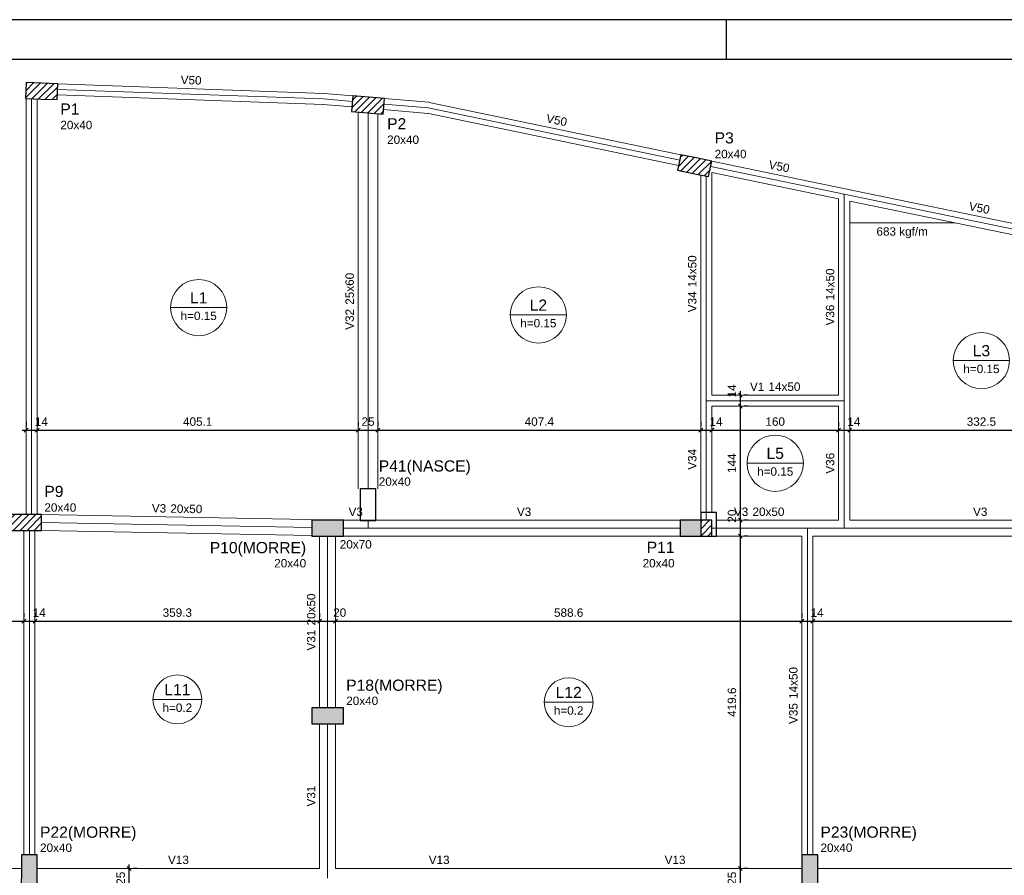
# Model space of a CAD drawing. Header units: millimetres. Extents: x 10 to 1250, y -62 to 528.
# Tile 173 of 193: x 34 to 59, y 300 to 322. Entities that reach past the tile are written whole.
import ezdxf

# ---------------------------------------------------------------- set-up
doc = ezdxf.new("R2010")
doc.units = ezdxf.units.MM
doc.header["$LTSCALE"] = 0.05
for name, color, linetype, lineweight in [('FO-Cargas de parede', 15, 'Continuous', 5), ('FO-Cotas', 5, 'Continuous', 5), ('FO-Eixos', 5, 'Continuous', 5), ('FO-Hachura pilar que morre', 106, 'Continuous', 5), ('FO-Hachura pilar que passa', 19, 'Continuous', 5), ('FO-Pilares', 4, 'Continuous', 30), ('FO-Textos das lajes', 3, 'Continuous', 20), ('FO-Textos das vigas', 7, 'Continuous', 5), ('FO-Textos dos pilares', 7, 'Continuous', 5), ('FO-Vigas', 7, 'Continuous', 5)]:
    doc.layers.add(name, color=color, linetype=linetype, lineweight=lineweight)
doc.layers.add('FOLHA_PADRÃO', color=7, linetype='Continuous')
doc.styles.add('Arial', font='arial.ttf')
doc.styles.get("Standard").update_dxf_attribs({"font": 'arial.ttf'})
doc.dimstyles.new('UM_50.000000', dxfattribs={"dimtxt": 0.18, "dimasz": 0.1, "dimexe": 0.1, "dimexo": 0.2, "dimgap": 0.1, "dimtad": 1, "dimdec": 1, "dimlfac": 50, "dimzin": 0, "dimdsep": 46, "dimtxsty": 'Standard', "dimblk": 'OBLIQUE', "dimcen": 0.09, "dimdle": 0.1, "dimadec": 1, "dimazin": 2, "dimtfac": 1, "dimtdec": 1, "dimtofl": 0, "dimtmove": 0, "dimatfit": 3, "dimldrblk": 'OBLIQUE', "dimfxl": 1, "dimtolj": 1, "dimarcsym": 1})
pattern_1 = [(45, (-9.1265, 799.56), (-0.088388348, 0.088388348), [])]

# ---------------------------------------------------------------- blocks, each defined once
blk = doc.blocks.new('_Oblique')
at = {"color": 0, "linetype": 'ByBlock', "lineweight": -2}
blk.add_line((-0.5, -0.5), (0.5, 0.5), dxfattribs=at)
blk = doc.blocks.new('*D543')
at = {"layer": 'Defpoints', "color": 0, "transparency": 16777216}
for p in [(21.43, 306.701), (34.089, 306.701), (34.089, 306.701)]:
    blk.add_point(p, dxfattribs=at)
at = {"layer": 'FO-Cotas', "color": 0, "lineweight": -2, "transparency": 16777216}
for p, q in [((21.43, 306.901), (21.43, 306.801)), ((34.089, 306.901), (34.089, 306.801)), ((21.33, 306.701), (34.189, 306.701))]:
    blk.add_line(p, q, dxfattribs=at)
at = {"layer": 'FO-Cotas', "color": 0, "lineweight": -2, "transparency": 16777216, "xscale": 0.1, "yscale": 0.1, "zscale": 0.1, "rotation": 180}
blk.add_blockref('_Oblique', (21.43, 306.701), dxfattribs=at)
at = {"layer": 'FO-Cotas', "color": 0, "lineweight": -2, "transparency": 16777216, "xscale": 0.1, "yscale": 0.1, "zscale": 0.1}
blk.add_blockref('_Oblique', (34.089, 306.701), dxfattribs=at)
at = {"layer": 'FO-Cotas', "transparency": 16777216, "insert": (27.76, 306.913), "char_height": 0.2118, "attachment_point": 5, "rotation": 0.0057, "style": 'Arial'}
blk.add_mtext('\\A1;633', dxfattribs=at)
blk = doc.blocks.new('*D544')
at = {"layer": 'Defpoints', "color": 0, "transparency": 16777216}
for p in [(34.089, 306.701), (34.369, 306.701), (34.369, 306.701)]:
    blk.add_point(p, dxfattribs=at)
at = {"layer": 'FO-Cotas', "color": 0, "lineweight": -2, "transparency": 16777216}
for p, q in [((34.089, 306.901), (34.089, 306.801)), ((34.369, 306.901), (34.369, 306.801)), ((33.989, 306.701), (34.469, 306.701))]:
    blk.add_line(p, q, dxfattribs=at)
at = {"layer": 'FO-Cotas', "color": 0, "lineweight": -2, "transparency": 16777216, "xscale": 0.1, "yscale": 0.1, "zscale": 0.1, "rotation": 180}
blk.add_blockref('_Oblique', (34.089, 306.701), dxfattribs=at)
at = {"layer": 'FO-Cotas', "color": 0, "lineweight": -2, "transparency": 16777216, "xscale": 0.1, "yscale": 0.1, "zscale": 0.1}
blk.add_blockref('_Oblique', (34.369, 306.701), dxfattribs=at)
at = {"layer": 'FO-Cotas', "transparency": 16777216, "insert": (34.475, 306.913), "char_height": 0.2118, "attachment_point": 5, "rotation": 0.0057, "style": 'Arial'}
blk.add_mtext('\\A1;14', dxfattribs=at)
blk = doc.blocks.new('*D545')
at = {"layer": 'Defpoints', "color": 0, "transparency": 16777216}
for p in [(34.369, 306.701), (41.555, 306.701), (41.555, 306.701)]:
    blk.add_point(p, dxfattribs=at)
at = {"layer": 'FO-Cotas', "color": 0, "lineweight": -2, "transparency": 16777216}
for p, q in [((34.369, 306.901), (34.369, 306.801)), ((41.555, 306.901), (41.555, 306.801)), ((34.269, 306.701), (41.655, 306.701))]:
    blk.add_line(p, q, dxfattribs=at)
at = {"layer": 'FO-Cotas', "color": 0, "lineweight": -2, "transparency": 16777216, "xscale": 0.1, "yscale": 0.1, "zscale": 0.1, "rotation": 180}
blk.add_blockref('_Oblique', (34.369, 306.701), dxfattribs=at)
at = {"layer": 'FO-Cotas', "color": 0, "lineweight": -2, "transparency": 16777216, "xscale": 0.1, "yscale": 0.1, "zscale": 0.1}
blk.add_blockref('_Oblique', (41.555, 306.701), dxfattribs=at)
at = {"layer": 'FO-Cotas', "transparency": 16777216, "insert": (37.962, 306.913), "char_height": 0.2118, "attachment_point": 5, "rotation": 0.0057, "style": 'Arial'}
blk.add_mtext('\\A1;359.3', dxfattribs=at)
blk = doc.blocks.new('*D546')
at = {"layer": 'Defpoints', "color": 0, "transparency": 16777216}
for p in [(41.555, 306.701), (41.955, 306.701), (41.955, 306.701)]:
    blk.add_point(p, dxfattribs=at)
at = {"layer": 'FO-Cotas', "color": 0, "lineweight": -2, "transparency": 16777216}
for p, q in [((41.555, 306.901), (41.555, 306.801)), ((41.955, 306.901), (41.955, 306.801)), ((41.455, 306.701), (42.055, 306.701))]:
    blk.add_line(p, q, dxfattribs=at)
at = {"layer": 'FO-Cotas', "color": 0, "lineweight": -2, "transparency": 16777216, "xscale": 0.1, "yscale": 0.1, "zscale": 0.1, "rotation": 180}
blk.add_blockref('_Oblique', (41.555, 306.701), dxfattribs=at)
at = {"layer": 'FO-Cotas', "color": 0, "lineweight": -2, "transparency": 16777216, "xscale": 0.1, "yscale": 0.1, "zscale": 0.1}
blk.add_blockref('_Oblique', (41.955, 306.701), dxfattribs=at)
at = {"layer": 'FO-Cotas', "transparency": 16777216, "insert": (42.061, 306.913), "char_height": 0.2118, "attachment_point": 5, "rotation": 0.0057, "style": 'Arial'}
blk.add_mtext('\\A1;20', dxfattribs=at)
blk = doc.blocks.new('*D547')
at = {"layer": 'Defpoints', "color": 0, "transparency": 16777216}
for p in [(41.955, 306.701), (53.727, 306.701), (53.727, 306.701)]:
    blk.add_point(p, dxfattribs=at)
at = {"layer": 'FO-Cotas', "color": 0, "lineweight": -2, "transparency": 16777216}
for p, q in [((41.955, 306.901), (41.955, 306.801)), ((53.727, 306.901), (53.727, 306.801)), ((41.855, 306.701), (53.827, 306.701))]:
    blk.add_line(p, q, dxfattribs=at)
at = {"layer": 'FO-Cotas', "color": 0, "lineweight": -2, "transparency": 16777216, "xscale": 0.1, "yscale": 0.1, "zscale": 0.1, "rotation": 180}
blk.add_blockref('_Oblique', (41.955, 306.701), dxfattribs=at)
at = {"layer": 'FO-Cotas', "color": 0, "lineweight": -2, "transparency": 16777216, "xscale": 0.1, "yscale": 0.1, "zscale": 0.1}
blk.add_blockref('_Oblique', (53.727, 306.701), dxfattribs=at)
at = {"layer": 'FO-Cotas', "transparency": 16777216, "insert": (47.841, 306.913), "char_height": 0.2118, "attachment_point": 5, "rotation": 0.0057, "style": 'Arial'}
blk.add_mtext('\\A1;588.6', dxfattribs=at)
blk = doc.blocks.new('*D548')
at = {"layer": 'Defpoints', "color": 0, "transparency": 16777216}
for p in [(53.727, 306.701), (54.007, 306.701), (54.007, 306.701)]:
    blk.add_point(p, dxfattribs=at)
at = {"layer": 'FO-Cotas', "color": 0, "lineweight": -2, "transparency": 16777216}
for p, q in [((53.727, 306.901), (53.727, 306.801)), ((54.007, 306.901), (54.007, 306.801)), ((53.627, 306.701), (54.107, 306.701))]:
    blk.add_line(p, q, dxfattribs=at)
at = {"layer": 'FO-Cotas', "color": 0, "lineweight": -2, "transparency": 16777216, "xscale": 0.1, "yscale": 0.1, "zscale": 0.1, "rotation": 180}
blk.add_blockref('_Oblique', (53.727, 306.701), dxfattribs=at)
at = {"layer": 'FO-Cotas', "color": 0, "lineweight": -2, "transparency": 16777216, "xscale": 0.1, "yscale": 0.1, "zscale": 0.1}
blk.add_blockref('_Oblique', (54.007, 306.701), dxfattribs=at)
at = {"layer": 'FO-Cotas', "transparency": 16777216, "insert": (54.113, 306.913), "char_height": 0.2118, "attachment_point": 5, "rotation": 0.0057, "style": 'Arial'}
blk.add_mtext('\\A1;14', dxfattribs=at)
blk = doc.blocks.new('*D549')
at = {"layer": 'Defpoints', "color": 0, "transparency": 16777216}
for p in [(54.007, 306.701), (66.267, 306.701), (66.267, 306.701)]:
    blk.add_point(p, dxfattribs=at)
at = {"layer": 'FO-Cotas', "color": 0, "lineweight": -2, "transparency": 16777216}
for p, q in [((54.007, 306.901), (54.007, 306.801)), ((66.267, 306.901), (66.267, 306.801)), ((53.907, 306.701), (66.367, 306.701))]:
    blk.add_line(p, q, dxfattribs=at)
at = {"layer": 'FO-Cotas', "color": 0, "lineweight": -2, "transparency": 16777216, "xscale": 0.1, "yscale": 0.1, "zscale": 0.1, "rotation": 180}
blk.add_blockref('_Oblique', (54.007, 306.701), dxfattribs=at)
at = {"layer": 'FO-Cotas', "color": 0, "lineweight": -2, "transparency": 16777216, "xscale": 0.1, "yscale": 0.1, "zscale": 0.1}
blk.add_blockref('_Oblique', (66.267, 306.701), dxfattribs=at)
at = {"layer": 'FO-Cotas', "transparency": 16777216, "insert": (60.137, 306.913), "char_height": 0.2118, "attachment_point": 5, "rotation": 0.0057, "style": 'Arial'}
blk.add_mtext('\\A1;613', dxfattribs=at)
blk = doc.blocks.new('*D556')
at = {"layer": 'Defpoints', "color": 0, "transparency": 16777216}
for p in [(34.145, 311.525), (34.425, 311.525), (34.425, 311.525)]:
    blk.add_point(p, dxfattribs=at)
at = {"layer": 'FO-Cotas', "color": 0, "lineweight": -2, "transparency": 16777216}
for p, q in [((34.145, 311.725), (34.145, 311.625)), ((34.425, 311.725), (34.425, 311.625)), ((34.045, 311.525), (34.525, 311.525))]:
    blk.add_line(p, q, dxfattribs=at)
at = {"layer": 'FO-Cotas', "color": 0, "lineweight": -2, "transparency": 16777216, "xscale": 0.1, "yscale": 0.1, "zscale": 0.1, "rotation": 180}
blk.add_blockref('_Oblique', (34.145, 311.525), dxfattribs=at)
at = {"layer": 'FO-Cotas', "color": 0, "lineweight": -2, "transparency": 16777216, "xscale": 0.1, "yscale": 0.1, "zscale": 0.1}
blk.add_blockref('_Oblique', (34.425, 311.525), dxfattribs=at)
at = {"layer": 'FO-Cotas', "transparency": 16777216, "insert": (34.531, 311.737), "char_height": 0.2118, "attachment_point": 5, "rotation": 0.0057, "style": 'Arial'}
blk.add_mtext('\\A1;14', dxfattribs=at)
blk = doc.blocks.new('*D557')
at = {"layer": 'Defpoints', "color": 0, "transparency": 16777216}
for p in [(34.425, 311.525), (42.527, 311.525), (42.527, 311.525)]:
    blk.add_point(p, dxfattribs=at)
at = {"layer": 'FO-Cotas', "color": 0, "lineweight": -2, "transparency": 16777216}
for p, q in [((34.425, 311.725), (34.425, 311.625)), ((42.527, 311.725), (42.527, 311.625)), ((34.325, 311.525), (42.627, 311.525))]:
    blk.add_line(p, q, dxfattribs=at)
at = {"layer": 'FO-Cotas', "color": 0, "lineweight": -2, "transparency": 16777216, "xscale": 0.1, "yscale": 0.1, "zscale": 0.1, "rotation": 180}
blk.add_blockref('_Oblique', (34.425, 311.525), dxfattribs=at)
at = {"layer": 'FO-Cotas', "color": 0, "lineweight": -2, "transparency": 16777216, "xscale": 0.1, "yscale": 0.1, "zscale": 0.1}
blk.add_blockref('_Oblique', (42.527, 311.525), dxfattribs=at)
at = {"layer": 'FO-Cotas', "transparency": 16777216, "insert": (38.476, 311.737), "char_height": 0.2118, "attachment_point": 5, "rotation": 0.0057, "style": 'Arial'}
blk.add_mtext('\\A1;405.1', dxfattribs=at)
blk = doc.blocks.new('*D558')
at = {"layer": 'Defpoints', "color": 0, "transparency": 16777216}
for p in [(42.527, 311.525), (43.027, 311.525), (43.027, 311.525)]:
    blk.add_point(p, dxfattribs=at)
at = {"layer": 'FO-Cotas', "color": 0, "lineweight": -2, "transparency": 16777216}
for p, q in [((42.527, 311.725), (42.527, 311.625)), ((43.027, 311.725), (43.027, 311.625)), ((42.427, 311.525), (43.127, 311.525))]:
    blk.add_line(p, q, dxfattribs=at)
at = {"layer": 'FO-Cotas', "color": 0, "lineweight": -2, "transparency": 16777216, "xscale": 0.1, "yscale": 0.1, "zscale": 0.1, "rotation": 180}
blk.add_blockref('_Oblique', (42.527, 311.525), dxfattribs=at)
at = {"layer": 'FO-Cotas', "color": 0, "lineweight": -2, "transparency": 16777216, "xscale": 0.1, "yscale": 0.1, "zscale": 0.1}
blk.add_blockref('_Oblique', (43.027, 311.525), dxfattribs=at)
at = {"layer": 'FO-Cotas', "transparency": 16777216, "insert": (42.777, 311.737), "char_height": 0.2118, "attachment_point": 5, "rotation": 0.0057, "style": 'Arial'}
blk.add_mtext('\\A1;25', dxfattribs=at)
blk = doc.blocks.new('*D559')
at = {"layer": 'Defpoints', "color": 0, "transparency": 16777216}
for p in [(43.027, 311.525), (51.175, 311.525), (51.175, 311.525)]:
    blk.add_point(p, dxfattribs=at)
at = {"layer": 'FO-Cotas', "color": 0, "lineweight": -2, "transparency": 16777216}
for p, q in [((43.027, 311.725), (43.027, 311.625)), ((51.175, 311.725), (51.175, 311.625)), ((42.927, 311.525), (51.275, 311.525))]:
    blk.add_line(p, q, dxfattribs=at)
at = {"layer": 'FO-Cotas', "color": 0, "lineweight": -2, "transparency": 16777216, "xscale": 0.1, "yscale": 0.1, "zscale": 0.1, "rotation": 180}
blk.add_blockref('_Oblique', (43.027, 311.525), dxfattribs=at)
at = {"layer": 'FO-Cotas', "color": 0, "lineweight": -2, "transparency": 16777216, "xscale": 0.1, "yscale": 0.1, "zscale": 0.1}
blk.add_blockref('_Oblique', (51.175, 311.525), dxfattribs=at)
at = {"layer": 'FO-Cotas', "transparency": 16777216, "insert": (47.101, 311.737), "char_height": 0.2118, "attachment_point": 5, "rotation": 0.0057, "style": 'Arial'}
blk.add_mtext('\\A1;407.4', dxfattribs=at)
blk = doc.blocks.new('*D560')
at = {"layer": 'Defpoints', "color": 0, "transparency": 16777216}
for p in [(51.175, 311.525), (51.455, 311.525), (51.455, 311.525)]:
    blk.add_point(p, dxfattribs=at)
at = {"layer": 'FO-Cotas', "color": 0, "lineweight": -2, "transparency": 16777216}
for p, q in [((51.175, 311.725), (51.175, 311.625)), ((51.455, 311.725), (51.455, 311.625)), ((51.075, 311.525), (51.555, 311.525))]:
    blk.add_line(p, q, dxfattribs=at)
at = {"layer": 'FO-Cotas', "color": 0, "lineweight": -2, "transparency": 16777216, "xscale": 0.1, "yscale": 0.1, "zscale": 0.1, "rotation": 180}
blk.add_blockref('_Oblique', (51.175, 311.525), dxfattribs=at)
at = {"layer": 'FO-Cotas', "color": 0, "lineweight": -2, "transparency": 16777216, "xscale": 0.1, "yscale": 0.1, "zscale": 0.1}
blk.add_blockref('_Oblique', (51.455, 311.525), dxfattribs=at)
at = {"layer": 'FO-Cotas', "transparency": 16777216, "insert": (51.561, 311.737), "char_height": 0.2118, "attachment_point": 5, "rotation": 0.0057, "style": 'Arial'}
blk.add_mtext('\\A1;14', dxfattribs=at)
blk = doc.blocks.new('*D561')
at = {"layer": 'Defpoints', "color": 0, "transparency": 16777216}
for p in [(51.455, 311.525), (54.655, 311.525), (54.655, 311.525)]:
    blk.add_point(p, dxfattribs=at)
at = {"layer": 'FO-Cotas', "color": 0, "lineweight": -2, "transparency": 16777216}
for p, q in [((51.455, 311.725), (51.455, 311.625)), ((54.655, 311.725), (54.655, 311.625)), ((51.355, 311.525), (54.755, 311.525))]:
    blk.add_line(p, q, dxfattribs=at)
at = {"layer": 'FO-Cotas', "color": 0, "lineweight": -2, "transparency": 16777216, "xscale": 0.1, "yscale": 0.1, "zscale": 0.1, "rotation": 180}
blk.add_blockref('_Oblique', (51.455, 311.525), dxfattribs=at)
at = {"layer": 'FO-Cotas', "color": 0, "lineweight": -2, "transparency": 16777216, "xscale": 0.1, "yscale": 0.1, "zscale": 0.1}
blk.add_blockref('_Oblique', (54.655, 311.525), dxfattribs=at)
at = {"layer": 'FO-Cotas', "transparency": 16777216, "insert": (53.055, 311.737), "char_height": 0.2118, "attachment_point": 5, "rotation": 0.0057, "style": 'Arial'}
blk.add_mtext('\\A1;160', dxfattribs=at)
blk = doc.blocks.new('*D562')
at = {"layer": 'Defpoints', "color": 0, "transparency": 16777216}
for p in [(54.655, 311.525), (54.935, 311.525), (54.935, 311.525)]:
    blk.add_point(p, dxfattribs=at)
at = {"layer": 'FO-Cotas', "color": 0, "lineweight": -2, "transparency": 16777216}
for p, q in [((54.655, 311.725), (54.655, 311.625)), ((54.935, 311.725), (54.935, 311.625)), ((54.555, 311.525), (55.035, 311.525))]:
    blk.add_line(p, q, dxfattribs=at)
at = {"layer": 'FO-Cotas', "color": 0, "lineweight": -2, "transparency": 16777216, "xscale": 0.1, "yscale": 0.1, "zscale": 0.1, "rotation": 180}
blk.add_blockref('_Oblique', (54.655, 311.525), dxfattribs=at)
at = {"layer": 'FO-Cotas', "color": 0, "lineweight": -2, "transparency": 16777216, "xscale": 0.1, "yscale": 0.1, "zscale": 0.1}
blk.add_blockref('_Oblique', (54.935, 311.525), dxfattribs=at)
at = {"layer": 'FO-Cotas', "transparency": 16777216, "insert": (55.041, 311.737), "char_height": 0.2118, "attachment_point": 5, "rotation": 0.0057, "style": 'Arial'}
blk.add_mtext('\\A1;14', dxfattribs=at)
blk = doc.blocks.new('*D563')
at = {"layer": 'Defpoints', "color": 0, "transparency": 16777216}
for p in [(54.935, 311.525), (61.585, 311.525), (61.585, 311.525)]:
    blk.add_point(p, dxfattribs=at)
at = {"layer": 'FO-Cotas', "color": 0, "lineweight": -2, "transparency": 16777216}
for p, q in [((54.935, 311.725), (54.935, 311.625)), ((61.585, 311.725), (61.585, 311.625)), ((54.835, 311.525), (61.685, 311.525))]:
    blk.add_line(p, q, dxfattribs=at)
at = {"layer": 'FO-Cotas', "color": 0, "lineweight": -2, "transparency": 16777216, "xscale": 0.1, "yscale": 0.1, "zscale": 0.1, "rotation": 180}
blk.add_blockref('_Oblique', (54.935, 311.525), dxfattribs=at)
at = {"layer": 'FO-Cotas', "color": 0, "lineweight": -2, "transparency": 16777216, "xscale": 0.1, "yscale": 0.1, "zscale": 0.1}
blk.add_blockref('_Oblique', (61.585, 311.525), dxfattribs=at)
at = {"layer": 'FO-Cotas', "transparency": 16777216, "insert": (58.26, 311.737), "char_height": 0.2118, "attachment_point": 5, "rotation": 0.0057, "style": 'Arial'}
blk.add_mtext('\\A1;332.5', dxfattribs=at)
blk = doc.blocks.new('*D576')
at = {"layer": 'Defpoints', "color": 0, "transparency": 16777216}
for p in [(36.745, 300.455), (36.745, 300.455), (36.745, 299.955)]:
    blk.add_point(p, dxfattribs=at)
at = {"layer": 'FO-Cotas', "color": 0, "lineweight": -2, "transparency": 16777216}
for p, q in [((36.745, 299.855), (36.745, 300.555)), ((36.945, 300.455), (36.845, 300.455)), ((36.945, 299.955), (36.845, 299.955))]:
    blk.add_line(p, q, dxfattribs=at)
at = {"layer": 'FO-Cotas', "color": 0, "lineweight": -2, "transparency": 16777216, "xscale": 0.1, "yscale": 0.1, "zscale": 0.1}
for p, rotation in [((36.745, 300.455), 90), ((36.745, 299.955), 270)]:
    blk.add_blockref('_Oblique', p, dxfattribs=dict(at, rotation=rotation))
at = {"layer": 'FO-Cotas', "transparency": 16777216, "insert": (36.533, 300.205), "char_height": 0.2118, "attachment_point": 5, "rotation": 90, "style": 'Arial'}
blk.add_mtext('\\A1;25', dxfattribs=at)
blk = doc.blocks.new('*D581')
at = {"layer": 'Defpoints', "color": 0, "transparency": 16777216}
for p in [(52.175, 300.455), (52.175, 300.455), (52.175, 299.955)]:
    blk.add_point(p, dxfattribs=at)
at = {"layer": 'FO-Cotas', "color": 0, "lineweight": -2, "transparency": 16777216}
for p, q in [((52.175, 299.855), (52.175, 300.555)), ((52.375, 300.455), (52.275, 300.455)), ((52.375, 299.955), (52.275, 299.955))]:
    blk.add_line(p, q, dxfattribs=at)
at = {"layer": 'FO-Cotas', "color": 0, "lineweight": -2, "transparency": 16777216, "xscale": 0.1, "yscale": 0.1, "zscale": 0.1}
for p, rotation in [((52.175, 300.455), 90), ((52.175, 299.955), 270)]:
    blk.add_blockref('_Oblique', p, dxfattribs=dict(at, rotation=rotation))
at = {"layer": 'FO-Cotas', "transparency": 16777216, "insert": (51.963, 300.205), "char_height": 0.2118, "attachment_point": 5, "rotation": 90, "style": 'Arial'}
blk.add_mtext('\\A1;25', dxfattribs=at)
blk = doc.blocks.new('*D582')
at = {"layer": 'Defpoints', "color": 0, "transparency": 16777216}
for p in [(52.175, 308.847), (52.175, 308.847), (52.175, 300.455)]:
    blk.add_point(p, dxfattribs=at)
at = {"layer": 'FO-Cotas', "color": 0, "lineweight": -2, "transparency": 16777216}
for p, q in [((52.175, 300.355), (52.175, 308.947)), ((52.375, 308.847), (52.275, 308.847)), ((52.375, 300.455), (52.275, 300.455))]:
    blk.add_line(p, q, dxfattribs=at)
at = {"layer": 'FO-Cotas', "color": 0, "lineweight": -2, "transparency": 16777216, "xscale": 0.1, "yscale": 0.1, "zscale": 0.1}
for p, rotation in [((52.175, 308.847), 90), ((52.175, 300.455), 270)]:
    blk.add_blockref('_Oblique', p, dxfattribs=dict(at, rotation=rotation))
at = {"layer": 'FO-Cotas', "transparency": 16777216, "insert": (51.963, 304.651), "char_height": 0.2118, "attachment_point": 5, "rotation": 90, "style": 'Arial'}
blk.add_mtext('\\A1;419.6', dxfattribs=at)
blk = doc.blocks.new('*D583')
at = {"layer": 'Defpoints', "color": 0, "transparency": 16777216}
for p in [(52.175, 309.247), (52.175, 309.247), (52.175, 308.847)]:
    blk.add_point(p, dxfattribs=at)
at = {"layer": 'FO-Cotas', "color": 0, "lineweight": -2, "transparency": 16777216}
for p, q in [((52.175, 308.747), (52.175, 309.347)), ((52.375, 309.247), (52.275, 309.247)), ((52.375, 308.847), (52.275, 308.847))]:
    blk.add_line(p, q, dxfattribs=at)
at = {"layer": 'FO-Cotas', "color": 0, "lineweight": -2, "transparency": 16777216, "xscale": 0.1, "yscale": 0.1, "zscale": 0.1}
for p, rotation in [((52.175, 309.247), 90), ((52.175, 308.847), 270)]:
    blk.add_blockref('_Oblique', p, dxfattribs=dict(at, rotation=rotation))
at = {"layer": 'FO-Cotas', "transparency": 16777216, "insert": (51.963, 309.353), "char_height": 0.2118, "attachment_point": 5, "rotation": 90, "style": 'Arial'}
blk.add_mtext('\\A1;20', dxfattribs=at)
blk = doc.blocks.new('*D584')
at = {"layer": 'Defpoints', "color": 0, "transparency": 16777216}
for p in [(52.175, 312.126), (52.175, 312.126), (52.175, 309.247)]:
    blk.add_point(p, dxfattribs=at)
at = {"layer": 'FO-Cotas', "color": 0, "lineweight": -2, "transparency": 16777216}
for p, q in [((52.175, 309.147), (52.175, 312.226)), ((52.375, 312.126), (52.275, 312.126)), ((52.375, 309.247), (52.275, 309.247))]:
    blk.add_line(p, q, dxfattribs=at)
at = {"layer": 'FO-Cotas', "color": 0, "lineweight": -2, "transparency": 16777216, "xscale": 0.1, "yscale": 0.1, "zscale": 0.1}
for p, rotation in [((52.175, 312.126), 90), ((52.175, 309.247), 270)]:
    blk.add_blockref('_Oblique', p, dxfattribs=dict(at, rotation=rotation))
at = {"layer": 'FO-Cotas', "transparency": 16777216, "insert": (51.963, 310.686), "char_height": 0.2118, "attachment_point": 5, "rotation": 90, "style": 'Arial'}
blk.add_mtext('\\A1;144', dxfattribs=at)
blk = doc.blocks.new('*D585')
at = {"layer": 'Defpoints', "color": 0, "transparency": 16777216}
for p in [(52.175, 312.406), (52.175, 312.406), (52.175, 312.126)]:
    blk.add_point(p, dxfattribs=at)
at = {"layer": 'FO-Cotas', "color": 0, "lineweight": -2, "transparency": 16777216}
for p, q in [((52.175, 312.026), (52.175, 312.506)), ((52.375, 312.406), (52.275, 312.406)), ((52.375, 312.126), (52.275, 312.126))]:
    blk.add_line(p, q, dxfattribs=at)
at = {"layer": 'FO-Cotas', "color": 0, "lineweight": -2, "transparency": 16777216, "xscale": 0.1, "yscale": 0.1, "zscale": 0.1}
for p, rotation in [((52.175, 312.406), 90), ((52.175, 312.126), 270)]:
    blk.add_blockref('_Oblique', p, dxfattribs=dict(at, rotation=rotation))
at = {"layer": 'FO-Cotas', "transparency": 16777216, "insert": (51.963, 312.512), "char_height": 0.2118, "attachment_point": 5, "rotation": 90, "style": 'Arial'}
blk.add_mtext('\\A1;14', dxfattribs=at)
blk = doc.blocks.new('A1EST. 1500')
at = {"layer": 'FOLHA_PADRÃO', "color": 1, "linetype": 'Continuous'}
for p, q in [((150.008, 59.4), (0, 59.4)), ((41.5, 59.4), (41.5, 58.4))]:
    blk.add_line(p, q, dxfattribs=at)
at = {"layer": 'FOLHA_PADRÃO', "color": 6, "linetype": 'Continuous'}
blk.add_lwpolyline([(149, 58.4), (149, 1), (1, 1), (1, 58.4), (149, 58.4)], dxfattribs=at)

msp = doc.modelspace()

# ---------------------------------------------------------------- hatches: boundary and pattern name
at = {"layer": 'FO-Hachura pilar que morre', "linetype": 'Continuous'}
for points in [[(41.3552, 309.247), (41.3552, 309.047), (41.3552, 308.847), (41.7552, 308.847), (42.1552, 308.847), (42.1552, 309.047), (42.1552, 309.247), (41.7552, 309.247)], [(51.1752, 309.247), (50.6552, 309.247), (50.6552, 308.8472), (51.1752, 308.8472), (51.1752, 309.247)], [(42.1552, 304.107), (42.1552, 304.307), (42.1552, 304.507), (41.7552, 304.507), (41.3552, 304.507), (41.3552, 304.307), (41.3552, 304.107), (41.7552, 304.107)], [(34.0238, 299.9977), (34.2238, 299.997), (34.4238, 299.9963), (34.4252, 300.3963), (34.4266, 300.7963), (34.2266, 300.797), (34.0266, 300.7977), (34.0252, 300.3977)], [(53.7272, 299.997), (53.9272, 299.997), (54.1272, 299.997), (54.1272, 300.397), (54.1272, 300.797), (53.9272, 300.797), (53.7272, 300.797), (53.7272, 300.397)]]:
    msp.add_hatch(color=256, dxfattribs=at).paths.add_polyline_path(points)
at = {"layer": 'FO-Hachura pilar que passa', "linetype": 'Continuous'}
h = msp.add_hatch(dxfattribs=at)
h.set_pattern_fill('ANSI31', color=256, style=0)
h.set_pattern_definition(pattern_1)
h.paths.add_polyline_path([(34.1452, 320.298), (34.1379, 320.0981), (34.1306, 319.8982), (34.5303, 319.8836), (34.93, 319.8689), (34.9373, 320.0688), (34.9447, 320.2687), (34.5449, 320.2833)])
h = msp.add_hatch(dxfattribs=at)
h.set_pattern_fill('ANSI31', color=256, style=0)
h.set_pattern_definition(pattern_1)
h.paths.add_polyline_path([(42.3957, 319.9651), (42.3786, 319.7659), (42.3615, 319.5666), (42.76, 319.5324), (43.1586, 319.4983), (43.1757, 319.6975), (43.1927, 319.8968), (42.7942, 319.931)])
h = msp.add_hatch(dxfattribs=at)
h.set_pattern_fill('ANSI31', color=256, style=0)
h.set_pattern_definition(pattern_1)
h.paths.add_polyline_path([(50.6718, 318.479), (50.6313, 318.2832), (50.5907, 318.0873), (50.9824, 318.0062), (51.3741, 317.9251), (51.4147, 318.1209), (51.4552, 318.3168), (51.0635, 318.3979)])
h = msp.add_hatch(dxfattribs=at)
h.set_pattern_fill('ANSI31', color=256, style=0)
h.set_pattern_definition(pattern_1)
h.paths.add_polyline_path([(33.7352, 309.389), (33.7352, 309.189), (33.7352, 308.989), (34.1352, 308.989), (34.5352, 308.989), (34.5352, 309.189), (34.5352, 309.389), (34.1352, 309.389)])
h = msp.add_hatch(dxfattribs=at)
h.set_pattern_fill('ANSI31', color=256, style=0)
h.set_pattern_definition(pattern_1)
h.paths.add_polyline_path([(51.4552, 309.247), (51.1752, 309.247), (51.1752, 308.8472), (51.4552, 308.8472), (51.4552, 309.247)])

# ---------------------------------------------------------------- linework, layer by layer
at = {"layer": 'FO-Cargas de parede'}
msp.add_line((57.5852, 316.758), (54.9352, 316.758), dxfattribs=at)
at = {"layer": 'FO-Eixos'}
for p, q in [((34.2852, 309.389), (34.2852, 319.8926)), ((34.9396, 320.1286), (41.6562, 319.888)), ((41.6562, 319.888), (42.3838, 319.8258)), ((43.1808, 319.7578), (44.2952, 319.6626)), ((44.2952, 319.6626), (50.6434, 318.3418)), ((42.7772, 310.044), (42.7772, 319.531)), ((51.4268, 318.1792), (54.7952, 317.4802)), ((51.3152, 312.266), (51.3152, 317.9374)), ((54.7952, 312.266), (54.7952, 317.4802)), ((54.7952, 317.4802), (61.311, 316.1278)), ((51.3152, 309.247), (51.3152, 312.266)), ((51.3152, 312.266), (54.7952, 312.266)), ((54.7952, 309.047), (54.7952, 312.266)), ((42.7772, 309.047), (42.7772, 309.244)), ((34.2292, 300.797), (34.2292, 308.989)), ((34.5352, 309.189), (41.3552, 309.062)), ((42.1552, 309.047), (42.7772, 309.047)), ((42.7772, 309.047), (50.6552, 309.047)), ((51.4552, 309.047), (53.8672, 309.047)), ((53.8672, 300.797), (53.8672, 309.047)), ((53.8672, 309.047), (54.7952, 309.047)), ((54.7952, 309.047), (61.5252, 309.047)), ((41.7552, 304.507), (41.7552, 308.847)), ((41.7552, 300.2046), (41.7552, 304.107))]:
    msp.add_line(p, q, dxfattribs=at)
at = {"layer": 'FO-Pilares'}
for p, q in [((51.4552, 309.247), (51.1752, 309.247)), ((51.1752, 309.247), (51.1752, 308.847)), ((51.4552, 308.847), (51.4552, 309.247)), ((51.1752, 308.847), (51.4552, 308.847))]:
    msp.add_line(p, q, dxfattribs=at)
for points in [[(34.1452, 320.298), (34.1379, 320.0981), (34.1306, 319.8982), (34.5303, 319.8836), (34.93, 319.8689), (34.9373, 320.0688), (34.9447, 320.2687), (34.5449, 320.2833), (34.1452, 320.298)], [(42.3957, 319.9651), (42.3786, 319.7659), (42.3615, 319.5666), (42.76, 319.5324), (43.1586, 319.4983), (43.1757, 319.6975), (43.1927, 319.8968), (42.7942, 319.931), (42.3957, 319.9651)], [(50.6718, 318.479), (50.6313, 318.2832), (50.5907, 318.0873), (50.9824, 318.0062), (51.3741, 317.9251), (51.4147, 318.1209), (51.4552, 318.3168), (51.0635, 318.3979), (50.6718, 318.479)], [(42.5772, 309.244), (42.7772, 309.244), (42.9772, 309.244), (42.9772, 309.644), (42.9772, 310.044), (42.7772, 310.044), (42.5772, 310.044), (42.5772, 309.644), (42.5772, 309.244)], [(33.7352, 309.389), (33.7352, 309.189), (33.7352, 308.989), (34.1352, 308.989), (34.5352, 308.989), (34.5352, 309.189), (34.5352, 309.389), (34.1352, 309.389), (33.7352, 309.389)], [(41.3552, 309.247), (41.3552, 309.047), (41.3552, 308.847), (41.7552, 308.847), (42.1552, 308.847), (42.1552, 309.047), (42.1552, 309.247), (41.7552, 309.247), (41.3552, 309.247)], [(51.5752, 309.446), (51.1752, 309.446), (51.1752, 309.247), (50.6552, 309.247), (50.6552, 308.8472), (51.1752, 308.8472), (51.1752, 308.8462), (51.5752, 308.8462), (51.5752, 309.446)], [(42.1552, 304.107), (42.1552, 304.307), (42.1552, 304.507), (41.7552, 304.507), (41.3552, 304.507), (41.3552, 304.307), (41.3552, 304.107), (41.7552, 304.107), (42.1552, 304.107)], [(34.0238, 299.9977), (34.2238, 299.997), (34.4238, 299.9963), (34.4252, 300.3963), (34.4266, 300.7963), (34.2266, 300.797), (34.0266, 300.7977), (34.0252, 300.3977), (34.0238, 299.9977)], [(53.7272, 299.997), (53.9272, 299.997), (54.1272, 299.997), (54.1272, 300.397), (54.1272, 300.797), (53.9272, 300.797), (53.7272, 300.797), (53.7272, 300.397), (53.7272, 299.997)]]:
    msp.add_lwpolyline(points, close=True, dxfattribs=at)
at = {"layer": 'FO-Textos das lajes'}
for p, q in [((37.7908, 314.6178), (39.2116, 314.6178)), ((46.3658, 314.4326), (47.7866, 314.4326)), ((57.5498, 313.2776), (58.9706, 313.2776)), ((52.3448, 310.6865), (53.7656, 310.6865)), ((37.3447, 304.7218), (38.5797, 304.7218)), ((47.2237, 304.6508), (48.4587, 304.6508))]:
    msp.add_line(p, q, dxfattribs=at)
for centre, radius in [((38.5012, 314.6178), 0.7104), ((47.0762, 314.4326), 0.7104), ((58.2602, 313.2776), 0.7104), ((53.0552, 310.6865), 0.7104), ((37.9622, 304.7218), 0.6175), ((47.8412, 304.6508), 0.6175)]:
    msp.add_circle(centre, radius, dxfattribs=at)
at = {"layer": 'FO-Vigas'}
for p, q in [((34.9447, 320.2685), (41.6612, 320.0279)), ((34.1452, 309.389), (34.1452, 319.8977)), ((34.4252, 309.389), (34.4252, 319.8874)), ((34.9344, 319.9887), (41.6512, 319.7481)), ((41.6681, 320.0275), (42.3957, 319.9653)), ((43.1928, 319.8973), (44.3071, 319.8021)), ((41.6443, 319.7485), (42.3718, 319.6863)), ((44.3237, 319.7996), (50.6718, 318.4789)), ((42.5272, 310.044), (42.5272, 319.5524)), ((43.0272, 310.044), (43.0272, 319.5095)), ((43.1689, 319.6183), (44.2833, 319.5231)), ((44.2667, 319.5255), (50.615, 318.2047)), ((51.4551, 318.3163), (54.8237, 317.6172)), ((51.1752, 312.266), (51.1752, 317.9663)), ((51.4552, 312.406), (51.4552, 318.0303)), ((51.4552, 318.0303), (54.6552, 317.3662)), ((54.8237, 317.6172), (61.3395, 316.2648)), ((54.6552, 312.406), (54.6552, 317.3662)), ((54.9352, 312.266), (54.9352, 317.3081)), ((54.9352, 317.3081), (61.2823, 315.9907)), ((51.1752, 309.446), (51.1752, 312.266)), ((51.4552, 312.406), (54.6552, 312.406)), ((54.9352, 309.247), (54.9352, 312.266)), ((51.4552, 309.446), (51.4552, 312.126)), ((51.4552, 312.126), (54.6552, 312.126)), ((54.6552, 309.247), (54.6552, 312.126)), ((34.5371, 309.389), (42.1552, 309.2471)), ((42.1552, 309.247), (42.7772, 309.247)), ((42.5272, 309.247), (42.5272, 309.244)), ((42.7772, 309.247), (50.6552, 309.247)), ((43.0272, 309.247), (43.0272, 309.244)), ((51.5752, 309.247), (53.8672, 309.247)), ((53.8672, 309.247), (54.6552, 309.247)), ((54.9352, 309.247), (61.5252, 309.247)), ((34.0892, 300.7974), (34.0892, 308.989)), ((34.3692, 300.7965), (34.3692, 308.989)), ((34.5352, 308.9889), (34.5333, 308.989)), ((34.5333, 308.989), (41.3552, 308.8619)), ((41.5552, 304.507), (41.5552, 308.847)), ((41.9552, 304.507), (41.9552, 308.847)), ((42.1552, 308.847), (42.7772, 308.847)), ((42.7772, 308.847), (50.6552, 308.847)), ((51.5752, 308.847), (53.7272, 308.847)), ((53.7272, 300.797), (53.7272, 308.847)), ((54.0072, 300.797), (54.0072, 308.847)), ((54.0072, 308.847), (54.7952, 308.847)), ((54.7952, 308.847), (61.5252, 308.847)), ((41.5552, 300.4546), (41.5552, 304.107)), ((41.9552, 300.4546), (41.9552, 304.107)), ((21.4302, 300.4542), (34.0254, 300.4544)), ((34.4254, 300.4546), (41.5552, 300.4546)), ((41.9552, 300.4546), (47.1872, 300.4546)), ((47.1872, 300.4546), (53.7272, 300.4546)), ((54.1272, 300.4546), (66.2672, 300.4546))]:
    msp.add_line(p, q, dxfattribs=at)

# ---------------------------------------------------------------- block references
msp.add_blockref('A1EST. 1500', (10.3174, 262.4885))

# ---------------------------------------------------------------- texts
at = {"layer": 'FO-Cargas de parede', "linetype": 'Continuous', "insert": (56.2605, 316.37), "char_height": 0.2118, "attachment_point": 8, "line_spacing_factor": 0.798, "style": 'Arial'}
msp.add_mtext('683 kgf/m', dxfattribs=at)
at = {"layer": 'FO-Textos das lajes', "attachment_point": 8, "line_spacing_factor": 0.798, "style": 'Arial'}
for s, insert, char_height in [('L1', (38.5012, 314.7237), 0.2824), ('L2', (47.0762, 314.5385), 0.2824), ('h=0.15', (38.5012, 314.3001), 0.2118), ('h=0.15', (47.0762, 314.1149), 0.2118), ('L3', (58.2602, 313.3835), 0.2824), ('h=0.15', (58.2602, 312.9599), 0.2118), ('L5', (53.0552, 310.7924), 0.2824), ('h=0.15', (53.0552, 310.3688), 0.2118), ('L11', (37.9622, 304.8277), 0.2824), ('L12', (47.8412, 304.7567), 0.2824), ('h=0.2', (37.9622, 304.4041), 0.2118), ('h=0.2', (47.8412, 304.3331), 0.2118)]:
    msp.add_mtext(s, dxfattribs=dict(at, insert=insert, char_height=char_height))
at = {"layer": 'FO-Textos das vigas', "linetype": 'Continuous', "char_height": 0.2118, "line_spacing_factor": 0.798, "style": 'Arial'}
for s, insert, attachment_point, rotation in [('V50', (38.3067, 320.254), 8, 358), ('V50', (47.5193, 319.2429), 8, 349), ('V50', (53.1336, 318.0761), 8, 349), ('V50', (58.1872, 317.0273), 8, 349), ('14x50', (51.0693, 315.1309), 7, 90), ('25x60', (42.4213, 314.6895), 7, 90), ('14x50', (54.5493, 314.7988), 7, 90), ('V34', (51.0693, 315.025), 9, 90), ('V36', (54.5493, 314.6929), 9, 90), ('V32', (42.4213, 314.5836), 9, 90), ('V34', (51.0693, 310.786), 8, 90), ('V36', (54.5493, 310.6865), 8, 90), ('V3', (37.679, 309.4364), 9, 359), ('20x50', (37.7849, 309.4344), 7, 359), ('20x50', (41.4493, 306.5897), 7, 90), ('V31', (41.4493, 306.4838), 9, 90), ('14x50', (53.6213, 304.7347), 7, 90), ('V35', (53.6213, 304.6288), 9, 90), ('V31', (41.4493, 302.2808), 8, 90)]:
    msp.add_mtext(s, dxfattribs=dict(at, insert=insert, attachment_point=attachment_point, rotation=rotation))
for s, insert, attachment_point in [('V1', (52.7796, 312.5119), 9), ('14x50', (52.8855, 312.5119), 7), ('V3', (42.4662, 309.3529), 8), ('V3', (46.7162, 309.3529), 8), ('V3', (52.3756, 309.3529), 9), ('20x50', (52.4815, 309.3529), 7), ('V3', (58.2302, 309.3529), 8), ('20x70', (42.4662, 308.5293), 8), ('V13', (37.9903, 300.5605), 8), ('V13', (44.5712, 300.5605), 8), ('V13', (50.5272, 300.5605), 8)]:
    msp.add_mtext(s, dxfattribs=dict(at, insert=insert, attachment_point=attachment_point))
at = {"layer": 'FO-Textos dos pilares', "linetype": 'Continuous', "line_spacing_factor": 0.798, "style": 'Arial'}
for s, insert, char_height, attachment_point in [('P1', (35.0098, 319.4908), 0.2824, 7), ('20x40', (35.0098, 319.1201), 0.2118, 7), ('P2', (43.2579, 319.1189), 0.2824, 7), ('20x40', (43.2579, 318.7483), 0.2118, 7), ('P3', (51.5258, 318.758), 0.2824, 7), ('20x40', (51.5258, 318.3874), 0.2118, 7), ('P41(NASCE)', (43.0475, 310.392), 0.2824, 7), ('P9', (34.6058, 309.8302), 0.2824, 7), ('20x40', (43.0478, 310.1146), 0.2118, 7), ('20x40', (34.6058, 309.4596), 0.2118, 7), ('P10(MORRE)', (41.2145, 308.33), 0.2824, 9), ('P11', (50.514, 308.4234), 0.2824, 9), ('20x40', (41.214, 308.0527), 0.2118, 9), ('20x40', (50.514, 308.0527), 0.2118, 9), ('P18(MORRE)', (42.2255, 304.855), 0.2824, 7), ('20x40', (42.2258, 304.5776), 0.2118, 7), ('P22(MORRE)', (34.4975, 301.144), 0.2824, 7), ('P23(MORRE)', (54.1975, 301.145), 0.2824, 7), ('20x40', (34.4972, 300.8669), 0.2118, 7), ('20x40', (54.1978, 300.8676), 0.2118, 7)]:
    msp.add_mtext(s, dxfattribs=dict(at, insert=insert, char_height=char_height, attachment_point=attachment_point))

# ---------------------------------------------------------------- dimensions: what is measured, and where the dimension line sits
at = {"layer": 'FO-Cotas'}
for base, p1, p2, picture, middle in [((52.1752, 312.406), (52.1752, 312.126), (52.1752, 312.406), '*D585', (51.9634, 312.5119)), ((52.1752116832, 312.1259692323), (52.1752116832, 309.2469692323), (52.1752116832, 312.1259692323), '*D584', (51.9634116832, 310.6864692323)), ((52.1752, 309.247), (52.1752, 308.847), (52.1752, 309.247), '*D583', (51.9634, 309.3529)), ((52.1752, 308.847), (52.1752, 300.4546), (52.1752, 308.847), '*D582', (51.9634, 304.6508)), ((36.7447, 300.4546), (36.7447, 299.9546), (36.7447, 300.4546), '*D576', (36.5329, 300.2046)), ((52.1752, 300.4546), (52.1752, 299.9546), (52.1752, 300.4546), '*D581', (51.9634, 300.2046))]:
    dim = msp.add_linear_dim(base=base, p1=p1, p2=p2, angle=90, dimstyle='UM_50.000000', override={"dimtxt": 0.2118, "dimasz": 0.1, "dimexe": 0.1, "dimexo": 0.2, "dimtad": 1, "dimtih": 0, "dimtoh": 0, "dimdec": 1, "dimlfac": 50, "dimzin": 8, "dimtxsty": 'Arial', "dimblk": 'Oblique', "dimblk1": 'Oblique', "dimblk2": 'Oblique', "dimsah": 1, "dimdle": 0.1, "dimse1": 0, "dimse2": 0, "dimclrt": 256, "dimadec": 1, "dimazin": 3, "dimtmove": 2, "dimldrblk": 'Oblique'}, dxfattribs=at)
    dim.commit()
    dim.dimension.update_dxf_attribs({"geometry": picture, "text_midpoint": middle, "dimtype": 160, "text_rotation": 90})
for base, p1, p2, picture, middle, turn in [((34.4252, 311.525), (34.1452, 311.525), (34.4252, 311.525), '*D556', (34.5311, 311.7368), 0.00573), ((42.5272, 311.525), (34.4252, 311.525), (42.5272, 311.525), '*D557', (38.4762, 311.7368), 0.00573), ((43.0272, 311.525), (42.5272, 311.525), (43.0272, 311.525), '*D558', (42.7772, 311.7368), 0.00573), ((51.1752, 311.525), (43.0272, 311.525), (51.1752, 311.525), '*D559', (47.1012, 311.7368), 0.00573), ((51.4552, 311.525), (51.1752, 311.525), (51.4552, 311.525), '*D560', (51.5611, 311.7368), 0.00573), ((54.6552, 311.525), (51.4552, 311.525), (54.6552, 311.525), '*D561', (53.0552, 311.7368), 0.00573), ((54.9352, 311.525), (54.6552, 311.525), (54.9352, 311.525), '*D562', (55.0411, 311.7368), 0.00573), ((61.5852, 311.525), (54.9352, 311.525), (61.5852, 311.525), '*D563', (58.2602, 311.7368), 0.00573), ((34.0892116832, 306.7014222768), (21.4302116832, 306.7014222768), (34.0892116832, 306.7014222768), '*D543', (27.7597116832, 306.9132222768), 0.005729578), ((34.3692, 306.7014), (34.0892, 306.7014), (34.3692, 306.7014), '*D544', (34.4751, 306.9132), 0.00573), ((41.5552, 306.7014), (34.3692, 306.7014), (41.5552, 306.7014), '*D545', (37.9622, 306.9132), 0.00573), ((41.9552, 306.7014), (41.5552, 306.7014), (41.9552, 306.7014), '*D546', (42.0611, 306.9132), 0.00573), ((53.7272, 306.7014), (41.9552, 306.7014), (53.7272, 306.7014), '*D547', (47.8412, 306.9132), 0.00573), ((54.0072, 306.7014), (53.7272, 306.7014), (54.0072, 306.7014), '*D548', (54.1131, 306.9132), 0.00573), ((66.2672, 306.7014), (54.0072, 306.7014), (66.2672, 306.7014), '*D549', (60.1372, 306.9132), 0.00573)]:
    dim = msp.add_linear_dim(base=base, p1=p1, p2=p2, dimstyle='UM_50.000000', override={"dimtxt": 0.2118, "dimasz": 0.1, "dimexe": 0.1, "dimexo": 0.2, "dimtad": 1, "dimtih": 0, "dimtoh": 0, "dimdec": 1, "dimlfac": 50, "dimzin": 8, "dimtxsty": 'Arial', "dimblk": 'Oblique', "dimblk1": 'Oblique', "dimblk2": 'Oblique', "dimsah": 1, "dimdle": 0.1, "dimse1": 0, "dimse2": 0, "dimclrt": 256, "dimadec": 1, "dimazin": 3, "dimtmove": 2, "dimldrblk": 'Oblique'}, dxfattribs=at)
    dim.commit()
    dim.dimension.update_dxf_attribs({"geometry": picture, "text_midpoint": middle, "dimtype": 160, "text_rotation": turn})

doc.saveas('drawing.dxf')
